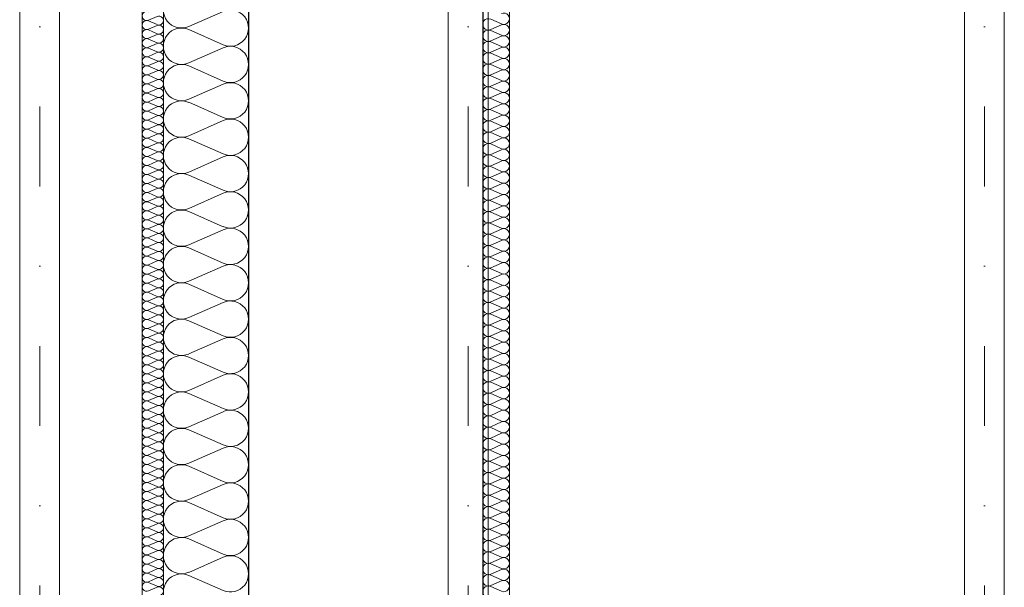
# Model space of a CAD drawing. Extents: x -440864 to -355682, y 13652 to 155872.
# Tile 130 of 179: x -430715 to -428865, y 93045 to 94112. Entities that reach past the tile are written whole.
import ezdxf

# ---------------------------------------------------------------- set-up
doc = ezdxf.new("R2010")
doc.units = 0
doc.header["$MEASUREMENT"] = 0
doc.linetypes.add('Dot & Dashed', pattern=[450, 150, -150, 0, -150])
doc.linetypes.add('Hidden Line', pattern=[50, 25, -25])
for name, color, linetype in [('#podkład', 252, 'Continuous'), ('Arch ocieplenie', 252, 'Continuous'), ('Inwent Izolacje', 252, 'Continuous')]:
    doc.layers.add(name, color=color, linetype=linetype)
for name, color, linetype, lineweight in [('Arch ocieplenie_Nr_Pióra__9', 252, 'Continuous', 13), ('Arch wykończenie_Nr_Pióra__3', 252, 'Continuous', 18), ('INWENT DACH_Nr_Pióra__21', 252, 'Continuous', 9), ('Inwent Izolacje_Nr_Pióra__2', 252, 'Continuous', 13), ('Inwent Izolacje_Nr_Pióra__44', 252, 'Continuous', 13), ('INWENT KONST. DREWNIANA_Nr_Pióra__2', 252, 'Continuous', 13), ('INWENT KONST. DREWNIANA_Nr_Pióra__21', 252, 'Continuous', 9), ('INWENT.ŚCIANY_Nr_Pióra__1', 252, 'Continuous', 25), ('INWENT.ŚCIANY_Nr_Pióra__2', 252, 'Continuous', 13)]:
    doc.layers.add(name, color=color, linetype=linetype, lineweight=lineweight)

# ---------------------------------------------------------------- blocks, each defined once
blk = doc.blocks.new('Izolacja cieplna 14_229', base_point=(-430484.9, 97267.6))
at = {"layer": 'Arch ocieplenie_Nr_Pióra__9', "linetype": 'Continuous'}
for p, q in [((-430456.9, 95955.9), (-430473, 95948.9)), ((-430473, 95947.4), (-430456.9, 95940.4)), ((-430456.9, 95938.9), (-430473, 95931.8)), ((-430473, 95930.4), (-430456.9, 95923.3)), ((-430456.9, 95921.9), (-430473, 95914.8)), ((-430473, 95913.4), (-430456.9, 95906.3)), ((-430456.9, 95904.9), (-430473, 95897.8)), ((-430473, 95896.4), (-430456.9, 95889.3)), ((-430456.9, 95887.8), (-430473, 95880.8)), ((-430473, 95879.3), (-430456.9, 95872.3)), ((-430456.9, 95870.8), (-430473, 95863.7)), ((-430473, 95862.3), (-430456.9, 95855.2)), ((-430456.9, 95853.8), (-430473, 95846.7)), ((-430473, 95845.3), (-430456.9, 95838.2)), ((-430456.9, 95836.8), (-430473, 95829.7)), ((-430473, 95828.3), (-430456.9, 95821.2)), ((-430456.9, 95819.7), (-430473, 95812.7)), ((-430473, 95811.2), (-430456.9, 95804.1)), ((-430456.9, 95802.7), (-430473, 95795.6)), ((-430473, 95794.2), (-430456.9, 95787.1)), ((-430456.9, 95785.7), (-430473, 95778.6)), ((-430473, 95777.2), (-430456.9, 95770.1)), ((-430456.9, 95768.7), (-430473, 95761.6)), ((-430473, 95760.2), (-430456.9, 95753.1)), ((-430456.9, 95751.6), (-430473, 95744.6)), ((-430473, 95743.1), (-430456.9, 95736)), ((-430456.9, 95734.6), (-430473, 95727.5)), ((-430473, 95726.1), (-430456.9, 95719)), ((-430456.9, 95717.6), (-430473, 95710.5)), ((-430473, 95709.1), (-430456.9, 95702)), ((-430456.9, 95700.6), (-430473, 95693.5)), ((-430473, 95692.1), (-430456.9, 95685)), ((-430456.9, 95683.5), (-430473, 95676.5)), ((-430473, 95675), (-430456.9, 95667.9)), ((-430456.9, 95666.5), (-430473, 95659.4)), ((-430473, 95658), (-430456.9, 95650.9)), ((-430456.9, 95649.5), (-430473, 95642.4)), ((-430473, 95641), (-430456.9, 95633.9)), ((-430456.9, 95632.5), (-430473, 95625.4)), ((-430473, 95624), (-430456.9, 95616.9)), ((-430456.9, 95615.4), (-430473, 95608.4)), ((-430473, 95606.9), (-430456.9, 95599.8)), ((-430456.9, 95598.4), (-430473, 95591.3)), ((-430473, 95589.9), (-430456.9, 95582.8)), ((-430456.9, 95581.4), (-430473, 95574.3)), ((-430473, 95572.9), (-430456.9, 95565.8)), ((-430456.9, 95564.4), (-430473, 95557.3)), ((-430473, 95555.9), (-430456.9, 95548.8)), ((-430456.9, 95547.3), (-430473, 95540.3)), ((-430473, 95538.8), (-430456.9, 95531.7)), ((-430456.9, 95530.3), (-430473, 95523.2)), ((-430473, 95521.8), (-430456.9, 95514.7)), ((-430456.9, 95513.3), (-430473, 95506.2)), ((-430473, 95504.8), (-430456.9, 95497.7)), ((-430456.9, 95496.3), (-430473, 95489.2)), ((-430473, 95487.8), (-430456.9, 95480.7)), ((-430456.9, 95479.2), (-430473, 95472.2)), ((-430473, 95470.7), (-430456.9, 95463.6)), ((-430456.9, 95462.2), (-430473, 95455.1)), ((-430473, 95453.7), (-430456.9, 95446.6)), ((-430456.9, 95445.2), (-430473, 95438.1)), ((-430473, 95436.7), (-430456.9, 95429.6)), ((-430456.9, 95428.2), (-430473, 95421.1)), ((-430473, 95419.6), (-430456.9, 95412.6)), ((-430456.9, 95411.1), (-430473, 95404.1)), ((-430473, 95402.6), (-430456.9, 95395.5)), ((-430456.9, 95394.1), (-430473, 95387)), ((-430473, 95385.6), (-430456.9, 95378.5)), ((-430456.9, 95377.1), (-430473, 95370)), ((-430473, 95368.6), (-430456.9, 95361.5)), ((-430456.9, 95360.1), (-430473, 95353)), ((-430473, 95351.5), (-430456.9, 95344.5)), ((-430456.9, 95343), (-430473, 95336)), ((-430473, 95334.5), (-430456.9, 95327.4)), ((-430456.9, 95326), (-430473, 95318.9)), ((-430473, 95317.5), (-430456.9, 95310.4)), ((-430456.9, 95309), (-430473, 95301.9)), ((-430473, 95300.5), (-430456.9, 95293.4)), ((-430456.9, 95292), (-430473, 95284.9)), ((-430473, 95283.4), (-430456.9, 95276.4)), ((-430456.9, 95274.9), (-430473, 95267.9)), ((-430473, 95266.4), (-430456.9, 95259.3)), ((-430456.9, 95257.9), (-430473, 95250.8)), ((-430473, 95249.4), (-430456.9, 95242.3)), ((-430456.9, 95240.9), (-430473, 95233.8)), ((-430473, 95232.4), (-430456.9, 95225.3)), ((-430456.9, 95223.9), (-430473, 95216.8)), ((-430473, 95215.3), (-430456.9, 95208.3)), ((-430456.9, 95206.8), (-430473, 95199.8)), ((-430473, 95198.3), (-430456.9, 95191.2)), ((-430456.9, 95189.8), (-430473, 95182.7)), ((-430473, 95181.3), (-430456.9, 95174.2)), ((-430456.9, 95172.8), (-430473, 95165.7)), ((-430473, 95164.3), (-430456.9, 95157.2)), ((-430456.9, 95155.8), (-430473, 95148.7)), ((-430473, 95147.2), (-430456.9, 95140.2)), ((-430456.9, 95138.7), (-430473, 95131.6)), ((-430473, 95130.2), (-430456.9, 95123.1)), ((-430456.9, 95121.7), (-430473, 95114.6)), ((-430473, 95113.2), (-430456.9, 95106.1)), ((-430456.9, 95104.7), (-430473, 95097.6)), ((-430473, 95096.2), (-430456.9, 95089.1)), ((-430456.9, 95087.7), (-430473, 95080.6)), ((-430473, 95079.1), (-430456.9, 95072.1)), ((-430456.9, 95070.6), (-430473, 95063.5)), ((-430473, 95062.1), (-430456.9, 95055)), ((-430456.9, 95053.6), (-430473, 95046.5)), ((-430473, 95045.1), (-430456.9, 95038)), ((-430456.9, 95036.6), (-430473, 95029.5)), ((-430473, 95028.1), (-430456.9, 95021)), ((-430456.9, 95019.6), (-430473, 95012.5)), ((-430473, 95011), (-430456.9, 95004)), ((-430456.9, 95002.5), (-430473, 94995.4)), ((-430473, 94994), (-430456.9, 94986.9)), ((-430456.9, 94985.5), (-430473, 94978.4)), ((-430473, 94977), (-430456.9, 94969.9)), ((-430456.9, 94968.5), (-430473, 94961.4)), ((-430473, 94960), (-430456.9, 94952.9)), ((-430456.9, 94951.5), (-430473, 94944.4)), ((-430473, 94942.9), (-430456.9, 94935.9)), ((-430456.9, 94934.4), (-430473, 94927.3)), ((-430473, 94925.9), (-430456.9, 94918.8)), ((-430456.9, 94917.4), (-430473, 94910.3)), ((-430473, 94908.9), (-430456.9, 94901.8)), ((-430456.9, 94900.4), (-430473, 94893.3)), ((-430473, 94891.9), (-430456.9, 94884.8)), ((-430456.9, 94883.4), (-430473, 94876.3))]:
    blk.add_line(p, q, dxfattribs=at)
for centre, start_param, end_param in [((-430476.4, 95956.7), 2.7288, 6.695979), ((-430476.4, 95939.6), 2.7288, 6.695979), ((-430453.5, 95948.1), 5.870392, 9.837571), ((-430476.4, 95922.6), 2.7288, 6.695979), ((-430453.5, 95931.1), 5.870392, 9.837571), ((-430453.5, 95914.1), 5.870392, 9.837571), ((-430476.4, 95905.6), 2.7288, 6.695979), ((-430453.5, 95897.1), 5.870392, 9.837571), ((-430476.4, 95888.6), 2.7288, 6.695979), ((-430453.5, 95880), 5.870392, 9.837571), ((-430476.4, 95871.5), 2.7288, 6.695979), ((-430453.5, 95863), 5.870392, 9.837571), ((-430476.4, 95854.5), 2.7288, 6.695979), ((-430453.5, 95846), 5.870392, 9.837571), ((-430476.4, 95837.5), 2.7288, 6.695979), ((-430453.5, 95829), 5.870392, 9.837571), ((-430476.4, 95820.5), 2.7288, 6.695979), ((-430476.4, 95803.4), 2.7288, 6.695979), ((-430453.5, 95811.9), 5.870392, 9.837571), ((-430476.4, 95786.4), 2.7288, 6.695979), ((-430453.5, 95794.9), 5.870392, 9.837571), ((-430476.4, 95769.4), 2.7288, 6.695979), ((-430453.5, 95777.9), 5.870392, 9.837571), ((-430476.4, 95752.4), 2.7288, 6.695979), ((-430453.5, 95760.9), 5.870392, 9.837571), ((-430476.4, 95735.3), 2.7288, 6.695979), ((-430453.5, 95743.8), 5.870392, 9.837571), ((-430476.4, 95718.3), 2.7288, 6.695979), ((-430453.5, 95726.8), 5.870392, 9.837571), ((-430453.5, 95709.8), 5.870392, 9.837571), ((-430476.4, 95701.3), 2.7288, 6.695979), ((-430453.5, 95692.8), 5.870392, 9.837571), ((-430476.4, 95684.3), 2.7288, 6.695979), ((-430453.5, 95675.7), 5.870392, 9.837571), ((-430476.4, 95667.2), 2.7288, 6.695979), ((-430453.5, 95658.7), 5.870392, 9.837571), ((-430476.4, 95650.2), 2.7288, 6.695979), ((-430453.5, 95641.7), 5.870392, 9.837571), ((-430476.4, 95633.2), 2.7288, 6.695979), ((-430453.5, 95624.7), 5.870392, 9.837571), ((-430476.4, 95616.2), 2.7288, 6.695979), ((-430476.4, 95599.1), 2.7288, 6.695979), ((-430453.5, 95607.6), 5.870392, 9.837571), ((-430476.4, 95582.1), 2.7288, 6.695979), ((-430453.5, 95590.6), 5.870392, 9.837571), ((-430476.4, 95565.1), 2.7288, 6.695979), ((-430453.5, 95573.6), 5.870392, 9.837571), ((-430476.4, 95548.1), 2.7288, 6.695979), ((-430453.5, 95556.6), 5.870392, 9.837571), ((-430476.4, 95531), 2.7288, 6.695979), ((-430453.5, 95539.5), 5.870392, 9.837571), ((-430476.4, 95514), 2.7288, 6.695979), ((-430453.5, 95522.5), 5.870392, 9.837571), ((-430476.4, 95497), 2.7288, 6.695979), ((-430453.5, 95505.5), 5.870392, 9.837571), ((-430453.5, 95488.5), 5.870392, 9.837571), ((-430476.4, 95480), 2.7288, 6.695979), ((-430453.5, 95471.4), 5.870392, 9.837571), ((-430476.4, 95462.9), 2.7288, 6.695979), ((-430453.5, 95454.4), 5.870392, 9.837571), ((-430476.4, 95445.9), 2.7288, 6.695979), ((-430453.5, 95437.4), 5.870392, 9.837571), ((-430476.4, 95428.9), 2.7288, 6.695979), ((-430453.5, 95420.4), 5.870392, 9.837571), ((-430476.4, 95411.9), 2.7288, 6.695979), ((-430453.5, 95403.3), 5.870392, 9.837571), ((-430476.4, 95394.8), 2.7288, 6.695979), ((-430476.4, 95377.8), 2.7288, 6.695979), ((-430453.5, 95386.3), 5.870392, 9.837571), ((-430476.4, 95360.8), 2.7288, 6.695979), ((-430453.5, 95369.3), 5.870392, 9.837571), ((-430476.4, 95343.8), 2.7288, 6.695979), ((-430453.5, 95352.3), 5.870392, 9.837571), ((-430476.4, 95326.7), 2.7288, 6.695979), ((-430453.5, 95335.2), 5.870392, 9.837571), ((-430476.4, 95309.7), 2.7288, 6.695979), ((-430453.5, 95318.2), 5.870392, 9.837571), ((-430476.4, 95292.7), 2.7288, 6.695979), ((-430453.5, 95301.2), 5.870392, 9.837571), ((-430453.5, 95284.2), 5.870392, 9.837571), ((-430476.4, 95275.6), 2.7288, 6.695979), ((-430453.5, 95267.1), 5.870392, 9.837571), ((-430476.4, 95258.6), 2.7288, 6.695979), ((-430453.5, 95250.1), 5.870392, 9.837571), ((-430476.4, 95241.6), 2.7288, 6.695979), ((-430453.5, 95233.1), 5.870392, 9.837571), ((-430476.4, 95224.6), 2.7288, 6.695979), ((-430453.5, 95216.1), 5.870392, 9.837571), ((-430476.4, 95207.5), 2.7288, 6.695979), ((-430453.5, 95199), 5.870392, 9.837571), ((-430476.4, 95190.5), 2.7288, 6.695979), ((-430476.4, 95173.5), 2.7288, 6.695979), ((-430453.5, 95182), 5.870392, 9.837571), ((-430476.4, 95156.5), 2.7288, 6.695979), ((-430453.5, 95165), 5.870392, 9.837571), ((-430476.4, 95139.4), 2.7288, 6.695979), ((-430453.5, 95148), 5.870392, 9.837571), ((-430476.4, 95122.4), 2.7288, 6.695979), ((-430453.5, 95130.9), 5.870392, 9.837571), ((-430476.4, 95105.4), 2.7288, 6.695979), ((-430453.5, 95113.9), 5.870392, 9.837571), ((-430476.4, 95088.4), 2.7288, 6.695979), ((-430453.5, 95096.9), 5.870392, 9.837571), ((-430476.4, 95071.3), 2.7288, 6.695979), ((-430453.5, 95079.9), 5.870392, 9.837571), ((-430453.5, 95062.8), 5.870392, 9.837571), ((-430476.4, 95054.3), 2.7288, 6.695979), ((-430453.5, 95045.8), 5.870392, 9.837571), ((-430476.4, 95037.3), 2.7288, 6.695979), ((-430453.5, 95028.8), 5.870392, 9.837571), ((-430476.4, 95020.3), 2.7288, 6.695979), ((-430453.5, 95011.8), 5.870392, 9.837571), ((-430476.4, 95003.2), 2.7288, 6.695979), ((-430453.5, 94994.7), 5.870392, 9.837571), ((-430476.4, 94986.2), 2.7288, 6.695979), ((-430453.5, 94977.7), 5.870392, 9.837571), ((-430476.4, 94969.2), 2.7288, 6.695979), ((-430476.4, 94952.2), 2.7288, 6.695979), ((-430453.5, 94960.7), 5.870392, 9.837571), ((-430476.4, 94935.1), 2.7288, 6.695979), ((-430453.5, 94943.7), 5.870392, 9.837571), ((-430476.4, 94918.1), 2.7288, 6.695979), ((-430453.5, 94926.6), 5.870392, 9.837571), ((-430476.4, 94901.1), 2.7288, 6.695979), ((-430453.5, 94909.6), 5.870392, 9.837571), ((-430476.4, 94884.1), 2.7288, 6.695979), ((-430453.5, 94892.6), 5.870392, 9.837571), ((-430453.5, 94875.6), 5.870392, 9.837571)]:
    blk.add_ellipse(centre, major_axis=(0, -8.51), ratio=0.99935, start_param=start_param, end_param=end_param, dxfattribs=at)
blk = doc.blocks.new('Izolacja cieplna 14_341', base_point=(-430444.9, 93232.6))
at = {"layer": 'Inwent Izolacje_Nr_Pióra__2', "linetype": 'Continuous'}
for p, q in [((-430397.3, 95936.9), (-430332.6, 95965.3)), ((-430332.6, 95902.7), (-430397.3, 95931.1)), ((-430397.3, 95868.5), (-430332.6, 95896.9)), ((-430332.6, 95834.3), (-430397.3, 95862.7)), ((-430397.3, 95800.1), (-430332.6, 95828.6)), ((-430332.6, 95765.9), (-430397.3, 95794.4)), ((-430397.3, 95731.7), (-430332.6, 95760.2)), ((-430332.6, 95697.5), (-430397.3, 95726)), ((-430397.3, 95663.3), (-430332.6, 95691.8)), ((-430332.6, 95629.1), (-430397.3, 95657.6)), ((-430397.3, 95594.9), (-430332.6, 95623.4)), ((-430332.6, 95560.7), (-430397.3, 95589.2)), ((-430397.3, 95526.5), (-430332.6, 95555)), ((-430332.6, 95492.3), (-430397.3, 95520.8)), ((-430397.3, 95458.2), (-430332.6, 95486.6)), ((-430332.6, 95424), (-430397.3, 95452.4)), ((-430397.3, 95389.8), (-430332.6, 95418.2)), ((-430332.6, 95355.6), (-430397.3, 95384)), ((-430397.3, 95321.4), (-430332.6, 95349.8)), ((-430332.6, 95287.2), (-430397.3, 95315.6)), ((-430397.3, 95253), (-430332.6, 95281.4)), ((-430332.6, 95218.8), (-430397.3, 95247.2)), ((-430397.3, 95184.6), (-430332.6, 95213)), ((-430332.6, 95150.4), (-430397.3, 95178.8)), ((-430397.3, 95116.2), (-430332.6, 95144.7)), ((-430332.6, 95082), (-430397.3, 95110.5)), ((-430397.3, 95047.8), (-430332.6, 95076.3)), ((-430332.6, 95013.6), (-430397.3, 95042.1)), ((-430397.3, 94979.4), (-430332.6, 95007.9)), ((-430332.6, 94945.2), (-430397.3, 94973.7)), ((-430397.3, 94911), (-430332.6, 94939.5)), ((-430332.6, 94876.8), (-430397.3, 94905.3))]:
    blk.add_line(p, q, dxfattribs=at)
for centre, start_param, end_param in [((-430410.9, 95968.2), 5.870392, 9.837571), ((-430319, 95934), 2.728799, 6.695979), ((-430410.9, 95899.8), 5.870392, 9.837571), ((-430319, 95865.6), 2.728799, 6.695979), ((-430410.9, 95831.4), 5.870392, 9.837571), ((-430319, 95797.2), 2.728799, 6.695979), ((-430410.9, 95763), 5.870392, 9.837571), ((-430319, 95728.8), 2.728799, 6.695979), ((-430410.9, 95694.6), 5.870392, 9.837571), ((-430319, 95660.4), 2.728799, 6.695979), ((-430410.9, 95626.3), 5.870392, 9.837571), ((-430319, 95592.1), 2.728799, 6.695979), ((-430410.9, 95557.9), 5.870392, 9.837571), ((-430319, 95523.7), 2.728799, 6.695979), ((-430410.9, 95489.5), 5.870392, 9.837571), ((-430319, 95455.3), 2.728799, 6.695979), ((-430410.9, 95421.1), 5.870392, 9.837571), ((-430319, 95386.9), 2.728799, 6.695979), ((-430410.9, 95352.7), 5.870392, 9.837571), ((-430319, 95318.5), 2.728799, 6.695979), ((-430410.9, 95284.3), 5.870392, 9.837571), ((-430319, 95250.1), 2.728799, 6.695979), ((-430410.9, 95215.9), 5.870392, 9.837571), ((-430319, 95181.7), 2.728799, 6.695979), ((-430410.9, 95147.5), 5.870392, 9.837571), ((-430319, 95113.3), 2.728799, 6.695979), ((-430410.9, 95079.1), 5.870392, 9.837571), ((-430319, 95044.9), 2.728799, 6.695979), ((-430410.9, 95010.7), 5.870392, 9.837571), ((-430319, 94976.6), 2.728799, 6.695979), ((-430410.9, 94942.4), 5.870392, 9.837571), ((-430319, 94908.2), 2.728799, 6.695979), ((-430410.9, 94874), 5.870392, 9.837571)]:
    blk.add_ellipse(centre, major_axis=(0, 34.2), ratio=0.995133, start_param=start_param, end_param=end_param, dxfattribs=at)
blk = doc.blocks.new('Izolacja cieplna 14_365', base_point=(-429844.9, 93232.6))
at = {"layer": 'Inwent Izolacje_Nr_Pióra__44', "linetype": 'Continuous'}
for p, q in [((-429809.8, 95941.8), (-429830, 95950.7)), ((-429830, 95931.2), (-429809.8, 95940)), ((-429809.8, 95920.5), (-429830, 95929.4)), ((-429830, 95909.8), (-429809.8, 95918.7)), ((-429809.8, 95899.2), (-429830, 95908)), ((-429830, 95888.5), (-429809.8, 95897.4)), ((-429809.8, 95877.8), (-429830, 95886.7)), ((-429830, 95867.2), (-429809.8, 95876.1)), ((-429809.8, 95856.5), (-429830, 95865.4)), ((-429830, 95845.9), (-429809.8, 95854.7)), ((-429809.8, 95835.2), (-429830, 95844.1)), ((-429830, 95824.5), (-429809.8, 95833.4)), ((-429809.8, 95813.9), (-429830, 95822.7)), ((-429830, 95803.2), (-429809.8, 95812.1)), ((-429809.8, 95792.5), (-429830, 95801.4)), ((-429830, 95781.9), (-429809.8, 95790.7)), ((-429809.8, 95771.2), (-429830, 95780.1)), ((-429830, 95760.6), (-429809.8, 95769.4)), ((-429809.8, 95749.9), (-429830, 95758.8)), ((-429830, 95739.2), (-429809.8, 95748.1)), ((-429809.8, 95728.6), (-429830, 95737.4)), ((-429830, 95717.9), (-429809.8, 95726.8)), ((-429809.8, 95707.2), (-429830, 95716.1)), ((-429830, 95696.6), (-429809.8, 95705.4)), ((-429809.8, 95685.9), (-429830, 95694.8)), ((-429830, 95675.3), (-429809.8, 95684.1)), ((-429809.8, 95664.6), (-429830, 95673.5)), ((-429830, 95653.9), (-429809.8, 95662.8)), ((-429809.8, 95643.3), (-429830, 95652.1)), ((-429830, 95632.6), (-429809.8, 95641.5)), ((-429809.8, 95621.9), (-429830, 95630.8)), ((-429830, 95611.3), (-429809.8, 95620.1)), ((-429809.8, 95600.6), (-429830, 95609.5)), ((-429830, 95590), (-429809.8, 95598.8)), ((-429809.8, 95579.3), (-429830, 95588.2)), ((-429830, 95568.6), (-429809.8, 95577.5)), ((-429809.8, 95558), (-429830, 95566.8)), ((-429830, 95547.3), (-429809.8, 95556.2)), ((-429809.8, 95536.6), (-429830, 95545.5)), ((-429830, 95526), (-429809.8, 95534.8)), ((-429809.8, 95515.3), (-429830, 95524.2)), ((-429830, 95504.6), (-429809.8, 95513.5)), ((-429809.8, 95494), (-429830, 95502.9)), ((-429830, 95483.3), (-429809.8, 95492.2)), ((-429809.8, 95472.7), (-429830, 95481.5)), ((-429830, 95462), (-429809.8, 95470.9)), ((-429809.8, 95451.3), (-429830, 95460.2)), ((-429830, 95440.7), (-429809.8, 95449.5)), ((-429809.8, 95430), (-429830, 95438.9)), ((-429830, 95419.3), (-429809.8, 95428.2)), ((-429809.8, 95408.7), (-429830, 95417.6)), ((-429830, 95398), (-429809.8, 95406.9)), ((-429809.8, 95387.4), (-429830, 95396.2)), ((-429830, 95376.7), (-429809.8, 95385.6)), ((-429809.8, 95366), (-429830, 95374.9)), ((-429830, 95355.4), (-429809.8, 95364.2)), ((-429809.8, 95344.7), (-429830, 95353.6)), ((-429830, 95334), (-429809.8, 95342.9)), ((-429809.8, 95323.4), (-429830, 95332.3)), ((-429830, 95312.7), (-429809.8, 95321.6)), ((-429809.8, 95302.1), (-429830, 95310.9)), ((-429830, 95291.4), (-429809.8, 95300.3)), ((-429809.8, 95280.7), (-429830, 95289.6)), ((-429830, 95270.1), (-429809.8, 95278.9)), ((-429809.8, 95259.4), (-429830, 95268.3)), ((-429830, 95248.7), (-429809.8, 95257.6)), ((-429809.8, 95238.1), (-429830, 95247)), ((-429830, 95227.4), (-429809.8, 95236.3)), ((-429809.8, 95216.8), (-429830, 95225.6)), ((-429830, 95206.1), (-429809.8, 95215)), ((-429809.8, 95195.4), (-429830, 95204.3)), ((-429830, 95184.8), (-429809.8, 95193.6)), ((-429809.8, 95174.1), (-429830, 95183)), ((-429830, 95163.4), (-429809.8, 95172.3)), ((-429809.8, 95152.8), (-429830, 95161.7)), ((-429830, 95142.1), (-429809.8, 95151)), ((-429809.8, 95131.5), (-429830, 95140.3)), ((-429830, 95120.8), (-429809.8, 95129.7)), ((-429809.8, 95110.1), (-429830, 95119)), ((-429830, 95099.5), (-429809.8, 95108.3)), ((-429809.8, 95088.8), (-429830, 95097.7)), ((-429830, 95078.1), (-429809.8, 95087)), ((-429809.8, 95067.5), (-429830, 95076.4)), ((-429830, 95056.8), (-429809.8, 95065.7)), ((-429809.8, 95046.2), (-429830, 95055)), ((-429830, 95035.5), (-429809.8, 95044.4)), ((-429809.8, 95024.8), (-429830, 95033.7)), ((-429830, 95014.2), (-429809.8, 95023)), ((-429809.8, 95003.5), (-429830, 95012.4)), ((-429830, 94992.8), (-429809.8, 95001.7)), ((-429809.8, 94982.2), (-429830, 94991.1)), ((-429830, 94971.5), (-429809.8, 94980.4)), ((-429809.8, 94960.9), (-429830, 94969.7)), ((-429830, 94950.2), (-429809.8, 94959.1)), ((-429809.8, 94939.5), (-429830, 94948.4)), ((-429830, 94928.9), (-429809.8, 94937.7)), ((-429809.8, 94918.2), (-429830, 94927.1)), ((-429830, 94907.5), (-429809.8, 94916.4)), ((-429809.8, 94896.9), (-429830, 94905.8)), ((-429830, 94886.2), (-429809.8, 94895.1)), ((-429809.8, 94875.6), (-429830, 94884.4))]:
    blk.add_line(p, q, dxfattribs=at)
for centre, start_param, end_param in [((-429805.6, 95951.6), 2.728799, 6.695979), ((-429834.3, 95940.9), 5.870392, 9.837571), ((-429805.6, 95930.3), 2.728799, 6.695979), ((-429834.3, 95919.6), 5.870392, 9.837571), ((-429834.3, 95898.3), 5.870392, 9.837571), ((-429805.6, 95908.9), 2.728799, 6.695979), ((-429834.3, 95876.9), 5.870392, 9.837571), ((-429805.6, 95887.6), 2.728799, 6.695979), ((-429834.3, 95855.6), 5.870392, 9.837571), ((-429805.6, 95866.3), 2.728799, 6.695979), ((-429805.6, 95845), 2.728799, 6.695979), ((-429834.3, 95834.3), 5.870392, 9.837571), ((-429805.6, 95823.6), 2.728799, 6.695979), ((-429834.3, 95813), 5.870392, 9.837571), ((-429805.6, 95802.3), 2.728799, 6.695979), ((-429834.3, 95791.6), 5.870392, 9.837571), ((-429834.3, 95770.3), 5.870392, 9.837571), ((-429805.6, 95781), 2.728799, 6.695979), ((-429834.3, 95749), 5.870392, 9.837571), ((-429805.6, 95759.7), 2.728799, 6.695979), ((-429834.3, 95727.7), 5.870392, 9.837571), ((-429805.6, 95738.3), 2.728799, 6.695979), ((-429805.6, 95717), 2.728799, 6.695979), ((-429834.3, 95706.3), 5.870392, 9.837571), ((-429805.6, 95695.7), 2.728799, 6.695979), ((-429834.3, 95685), 5.870392, 9.837571), ((-429805.6, 95674.4), 2.728799, 6.695979), ((-429834.3, 95663.7), 5.870392, 9.837571), ((-429805.6, 95653), 2.728799, 6.695979), ((-429834.3, 95642.4), 5.870392, 9.837571), ((-429834.3, 95621), 5.870392, 9.837571), ((-429805.6, 95631.7), 2.728799, 6.695979), ((-429834.3, 95599.7), 5.870392, 9.837571), ((-429805.6, 95610.4), 2.728799, 6.695979), ((-429834.3, 95578.4), 5.870392, 9.837571), ((-429805.6, 95589.1), 2.728799, 6.695979), ((-429805.6, 95567.7), 2.728799, 6.695979), ((-429834.3, 95557.1), 5.870392, 9.837571), ((-429805.6, 95546.4), 2.728799, 6.695979), ((-429834.3, 95535.7), 5.870392, 9.837571), ((-429805.6, 95525.1), 2.728799, 6.695979), ((-429834.3, 95514.4), 5.870392, 9.837571), ((-429834.3, 95493.1), 5.870392, 9.837571), ((-429805.6, 95503.8), 2.728799, 6.695979), ((-429834.3, 95471.8), 5.870392, 9.837571), ((-429805.6, 95482.4), 2.728799, 6.695979), ((-429834.3, 95450.4), 5.870392, 9.837571), ((-429805.6, 95461.1), 2.728799, 6.695979), ((-429805.6, 95439.8), 2.728799, 6.695979), ((-429834.3, 95429.1), 5.870392, 9.837571), ((-429805.6, 95418.5), 2.728799, 6.695979), ((-429834.3, 95407.8), 5.870392, 9.837571), ((-429805.6, 95397.1), 2.728799, 6.695979), ((-429834.3, 95386.5), 5.870392, 9.837571), ((-429805.6, 95375.8), 2.728799, 6.695979), ((-429834.3, 95365.1), 5.870392, 9.837571), ((-429834.3, 95343.8), 5.870392, 9.837571), ((-429805.6, 95354.5), 2.728799, 6.695979), ((-429834.3, 95322.5), 5.870392, 9.837571), ((-429805.6, 95333.2), 2.728799, 6.695979), ((-429834.3, 95301.2), 5.870392, 9.837571), ((-429805.6, 95311.8), 2.728799, 6.695979), ((-429805.6, 95290.5), 2.728799, 6.695979), ((-429834.3, 95279.8), 5.870392, 9.837571), ((-429805.6, 95269.2), 2.728799, 6.695979), ((-429834.3, 95258.5), 5.870392, 9.837571), ((-429805.6, 95247.9), 2.728799, 6.695979), ((-429834.3, 95237.2), 5.870392, 9.837571), ((-429805.6, 95226.5), 2.728799, 6.695979), ((-429834.3, 95215.9), 5.870392, 9.837571), ((-429834.3, 95194.5), 5.870392, 9.837571), ((-429805.6, 95205.2), 2.728799, 6.695979), ((-429834.3, 95173.2), 5.870392, 9.837571), ((-429805.6, 95183.9), 2.728799, 6.695979), ((-429805.6, 95162.5), 2.728799, 6.695979), ((-429834.3, 95151.9), 5.870392, 9.837571), ((-429805.6, 95141.2), 2.728799, 6.695979), ((-429834.3, 95130.6), 5.870392, 9.837571), ((-429805.6, 95119.9), 2.728799, 6.695979), ((-429834.3, 95109.2), 5.870392, 9.837571), ((-429805.6, 95098.6), 2.728799, 6.695979), ((-429834.3, 95087.9), 5.870392, 9.837571), ((-429834.3, 95066.6), 5.870392, 9.837571), ((-429805.6, 95077.2), 2.728799, 6.695979), ((-429834.3, 95045.3), 5.870392, 9.837571), ((-429805.6, 95055.9), 2.728799, 6.695979), ((-429834.3, 95023.9), 5.870392, 9.837571), ((-429805.6, 95034.6), 2.728799, 6.695979), ((-429805.6, 95013.3), 2.728799, 6.695979), ((-429834.3, 95002.6), 5.870392, 9.837571), ((-429805.6, 94991.9), 2.728799, 6.695979), ((-429834.3, 94981.3), 5.870392, 9.837571), ((-429805.6, 94970.6), 2.728799, 6.695979), ((-429834.3, 94960), 5.870392, 9.837571), ((-429805.6, 94949.3), 2.728799, 6.695979), ((-429834.3, 94938.6), 5.870392, 9.837571), ((-429834.3, 94917.3), 5.870392, 9.837571), ((-429805.6, 94928), 2.728799, 6.695979), ((-429834.3, 94896), 5.870392, 9.837571), ((-429805.6, 94906.6), 2.728799, 6.695979), ((-429805.6, 94885.3), 2.728799, 6.695979), ((-429834.3, 94874.7), 5.870392, 9.837571)]:
    blk.add_ellipse(centre, major_axis=(0, 10.7), ratio=0.997305, start_param=start_param, end_param=end_param, dxfattribs=at)
blk = doc.blocks.new('poddasze')
at = {"layer": 'Arch wykończenie_Nr_Pióra__3', "color": 252, "linetype": 'Continuous'}
for p, q in [((-430484.9, 77395.1), (-430484.9, 81430.1)), ((-429794.9, 80935.1), (-429794.9, 77395.1))]:
    blk.add_line(p, q, dxfattribs=at)
at = {"layer": 'INWENT DACH_Nr_Pióra__21', "color": 252, "linetype": 'Hidden Line'}
blk.add_line((-430714.9, 77295.1), (-430714.9, 81165.1), dxfattribs=at)
at = {"layer": 'INWENT KONST. DREWNIANA_Nr_Pióra__2', "color": 252, "linetype": 'Continuous'}
for p, q in [((-430714.9, 77295.1), (-430714.9, 81165.1)), ((-430639.9, 77295.1), (-430639.9, 81165.1)), ((-429909.9, 77295.1), (-429909.9, 81165.1)), ((-429834.9, 77295.1), (-429834.9, 81165.1)), ((-428939.9, 77295.1), (-428939.9, 81165.1)), ((-428864.9, 77295.1), (-428864.9, 81165.1))]:
    blk.add_line(p, q, dxfattribs=at)
at = {"layer": 'INWENT KONST. DREWNIANA_Nr_Pióra__21', "color": 252, "linetype": 'Dot & Dashed'}
for p, q in [((-430677.4, 76648.1), (-430677.4, 81165.1)), ((-429872.4, 76648.1), (-429872.4, 81165.1)), ((-428902.4, 76648.1), (-428902.4, 81165.1))]:
    blk.add_line(p, q, dxfattribs=at)
at = {"layer": 'INWENT.ŚCIANY_Nr_Pióra__1', "color": 252, "linetype": 'Continuous'}
for p, q in [((-430284.9, 81385.1), (-430284.9, 77075.1)), ((-429844.9, 81115.1), (-429844.9, 77075.1))]:
    blk.add_line(p, q, dxfattribs=at)
at = {"layer": 'INWENT.ŚCIANY_Nr_Pióra__2', "color": 252, "linetype": 'Continuous'}
blk.add_line((-430444.9, 81430.1), (-430444.9, 77395.1), dxfattribs=at)
at = {"layer": 'Arch ocieplenie', "color": 252, "linetype": 'Continuous', "lineweight": 13}
blk.add_blockref('Izolacja cieplna 14_229', (-430484.9, 81430.1), dxfattribs=at)
at = {"layer": 'Inwent Izolacje', "color": 252, "linetype": 'Continuous', "lineweight": 13}
for name, p in [('Izolacja cieplna 14_341', (-430444.9, 77395.1)), ('Izolacja cieplna 14_365', (-429844.9, 77395.1))]:
    blk.add_blockref(name, p, dxfattribs=at)

msp = doc.modelspace()

# ---------------------------------------------------------------- block references
at = {"layer": '#podkład', "color": 3, "lineweight": 50}
msp.add_blockref('poddasze', (0, 14000), dxfattribs=at)

doc.saveas('drawing.dxf')
